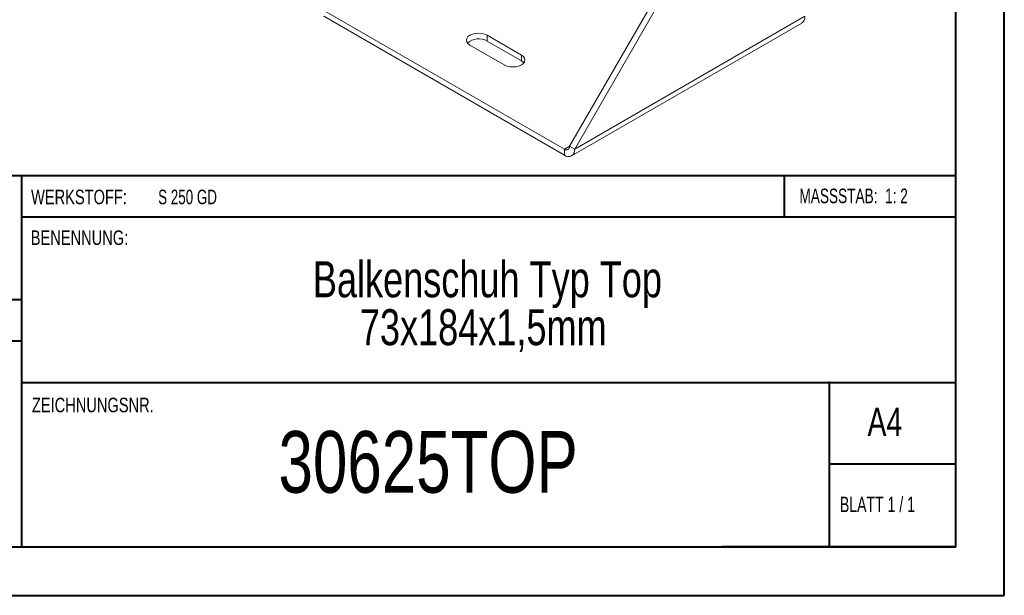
# Model space of a CAD drawing. Header units: millimetres. Extents: x 0 to 210, y 0 to 297.
# Tile 2 of 6: x 109 to 210, y 0 to 59. Entities that reach past the tile are written whole.
import ezdxf

# ---------------------------------------------------------------- set-up
doc = ezdxf.new("R2010")
doc.units = ezdxf.units.MM
doc.styles.add('SLDTEXTSTYLE0', font='TXT', dxfattribs={"width": 0.75})
doc.styles.add('SLDTEXTSTYLE1', font='TXT', dxfattribs={"width": 0.681818})
doc.styles.add('SLDTEXTSTYLE2', font='TXT', dxfattribs={"width": 0.7})
doc.styles.add('SLDTEXTSTYLE3', font='TXT', dxfattribs={"width": 0.6875})

# ---------------------------------------------------------------- blocks, each defined once
blk = doc.blocks.new('SW_NOTE_1')
at = {"color": 0, "linetype": 'Continuous', "lineweight": 0, "char_height": 3.7042, "attachment_point": 2, "style": 'SLDTEXTSTYLE0'}
for s, insert in [('Balkenschuh Typ Top', (24.66, 4.77)), ('73x184x1,5mm', (24.23, -0.16))]:
    blk.add_mtext(s, dxfattribs=dict(at, insert=insert))

msp = doc.modelspace()

# ---------------------------------------------------------------- linework, layer by layer
at = {"color": 7, "linetype": 'Continuous', "lineweight": 40}
for p, q in [((210.08, 0.21), (210.08, 297.21)), ((205.08, 5.21), (205.08, 292.21)), ((205.08, 43.37), (10.11, 43.37)), ((108.91, 43.37), (108.91, 5.12)), ((187.47, 39.12), (187.47, 43.37)), ((205.08, 39.12), (108.91, 39.12)), ((108.91, 30.62), (10.11, 30.62)), ((108.91, 26.37), (10.11, 26.37)), ((108.91, 22.12), (205.08, 22.12)), ((192.08, 5.21), (192.08, 22.21)), ((205.08, 13.71), (192.08, 13.71)), ((10.08, 5.21), (205.08, 5.21)), ((205.08, 5.21), (180.99, 5.21)), ((0.08, 0.21), (210.08, 0.21))]:
    msp.add_line(p, q, dxfattribs=at)
at = {"color": 7, "linetype": 'Continuous', "lineweight": 15}
for p, q in [((165.33, 46.43), (176.29, 65.41)), ((165.86, 46.12), (176.82, 65.11)), ((140.05, 60.41), (164.8, 46.12)), ((140.05, 59.8), (164.8, 45.51)), ((165.86, 46.12), (189.55, 59.8)), ((165.55, 45.44), (189.24, 59.11)), ((160.38, 55.82), (156.84, 57.86)), ((156.84, 57.25), (156.84, 57.86)), ((155.07, 56.84), (158.61, 54.8)), ((160.38, 55.21), (156.84, 57.25)), ((160.38, 55.21), (160.38, 55.82)), ((165.33, 46.43), (164.8, 46.12)), ((164.8, 46.12), (164.8, 45.51)), ((165.33, 46.43), (165.86, 46.12))]:
    msp.add_line(p, q, dxfattribs=at)
at = {"color": 7, "linetype": 'Continuous', "lineweight": 15, "flags": 128}
for points in [[(156.84, 57.86), (156.58, 57.97), (156.28, 58.05), (155.96, 58.07), (155.63, 58.05), (155.33, 57.97), (155.07, 57.86), (154.88, 57.71), (154.75, 57.53), (154.71, 57.35), (154.75, 57.16), (154.88, 56.99), (155.07, 56.84)], [(158.61, 54.8), (158.87, 54.68), (159.17, 54.61), (159.49, 54.59), (159.82, 54.61), (160.12, 54.68), (160.38, 54.8), (160.58, 54.95), (160.7, 55.12), (160.74, 55.31), (160.7, 55.49), (160.58, 55.67), (160.38, 55.82)], [(160.63, 55), (160.58, 55.06), (160.38, 55.21)]]:
    msp.add_lwpolyline(points, dxfattribs=at)
at = {"color": 7, "linetype": 'Continuous', "lineweight": 15}
for centre, radius, start, end in [((188.81, 59.72), 0.739, 305.0133, 6.2988), ((155.98, 55.74), 1.74, 60.1007, 131.4598), ((165, 46.38), 0.328, 230.7967, 9.214), ((165.21, 46.02), 0.655, 230.7967, 9.214)]:
    msp.add_arc(centre, radius, start, end, dxfattribs=at)

# ---------------------------------------------------------------- block references
at = {"color": 7, "linetype": 'Continuous', "lineweight": 0}
msp.add_blockref('SW_NOTE_1', (132.22, 29.82), dxfattribs=at)

# ---------------------------------------------------------------- texts
for s, insert, char_height, attachment_point, style in [('WERKSTOFF:', (109.91, 41.96), 1.5, 1, 'SLDTEXTSTYLE0'), ('S 250 GD', (122.99, 41.96), 1.5, 1, 'SLDTEXTSTYLE3'), ('MASSSTAB:  1: 2', (188.99, 42.07), 1.5, 1, 'SLDTEXTSTYLE2'), ('BENENNUNG:', (109.88, 37.77), 1.5, 1, 'SLDTEXTSTYLE0'), ('ZEICHNUNGSNR.', (110, 20.55), 1.5, 1, 'SLDTEXTSTYLE0'), ('A4', (196, 19.52), 2.91, 1, 'SLDTEXTSTYLE0'), ('30625TOP', (150.78, 17.12), 6.35, 2, 'SLDTEXTSTYLE0'), ('BLATT 1 / 1', (193.16, 10.36), 1.5875, 1, 'SLDTEXTSTYLE1')]:
    msp.add_mtext(s, dxfattribs=dict(at, insert=insert, char_height=char_height, attachment_point=attachment_point, style=style))

doc.saveas('drawing.dxf')
